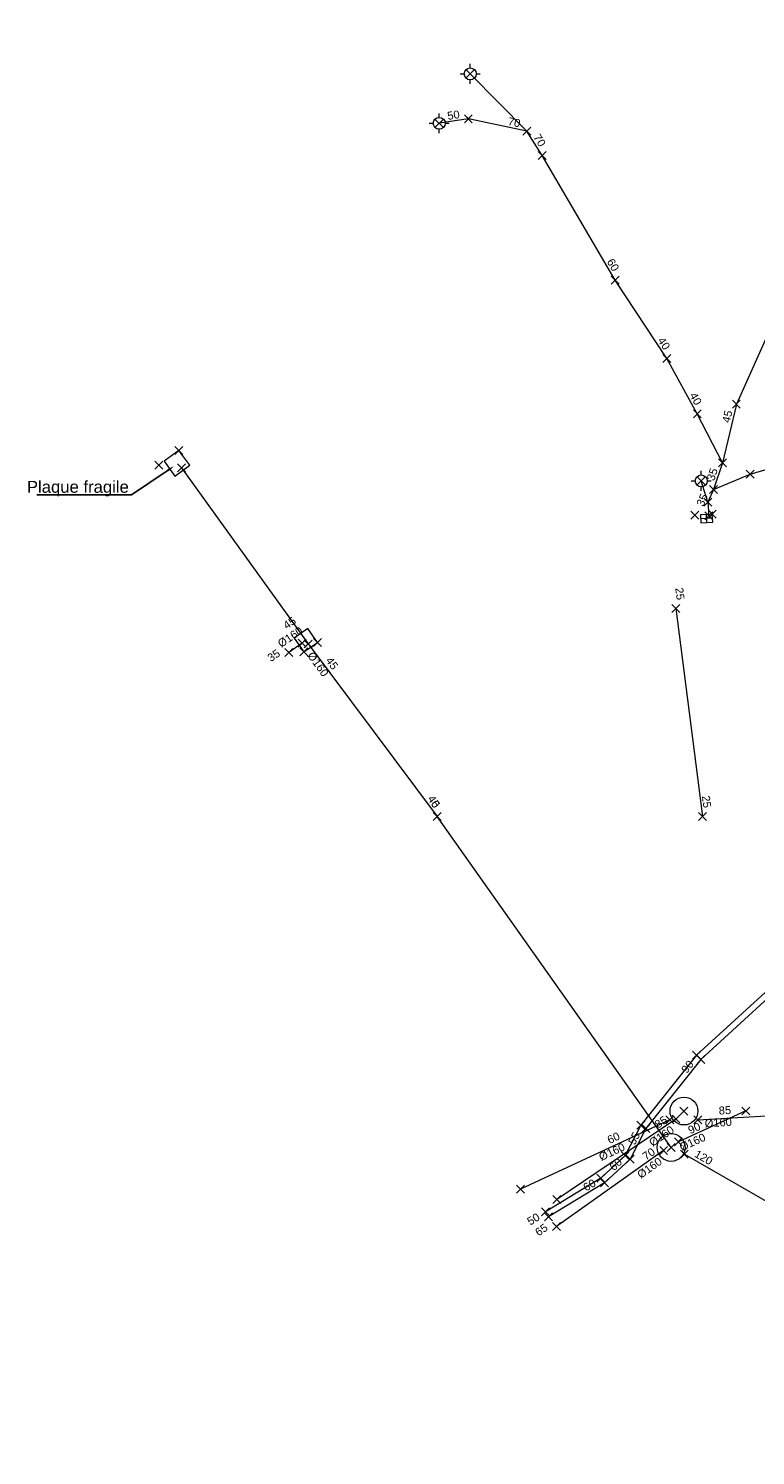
# Model space of a CAD drawing. Header units: metres. Extents: x 1575778 to 1576006, y 2263010 to 2263161.
# Tile 1 of 18: x 1575841 to 1575859, y 2263053 to 2263089. Entities that reach past the tile are written whole.
import ezdxf
from ezdxf import colors
from ezdxf.entities.mleader import LeaderData, LeaderLine
from ezdxf.enums import TextEntityAlignment as Align
from ezdxf.lldxf.tags import DXFTag
from ezdxf.math import Vec2, Vec3

# ---------------------------------------------------------------- set-up
doc = ezdxf.new("R2010")
doc.units = ezdxf.units.M
doc.header["$PDMODE"] = 3
doc.header["$PDSIZE"] = 0.1
doc.linetypes.add('TOPO_CONTINU', pattern=[0.5, 0.25, 0.25])
doc.layers.get('0').update_dxf_attribs({"lineweight": 0})
for name, color, linetype, lineweight in [('RSX_BT_LIGNES', 1, 'BT', 0), ('RSX_DIV_LIGNES', 211, 'DIVERS', 0), ('RSX_ECL_LIGNES', 30, 'ECL', 0), ('RSX_EP_LIGNES', 4, 'EP', 0), ('RSX_EP_TXT', 4, 'Continuous', 0), ('RSX_EU_LIGNES', 16, 'EU', 0), ('RSX_TEL_LIGNES', 3, 'TEL', 0), ('TOP_ARMOIRE', 1, 'TOPO_CONTINU', 0), ('TOP_BORNE_LUMINEUSE', 2, 'TOPO_CONTINU', 0), ('TOP_DALLE_RESEAU', 206, 'TOPO_CONTINU', 0), ('TOP_PLAQUE_EGOUT', 5, 'TOPO_CONTINU', 0), ('TXT_DIAM_RSX', 7, 'TOPO_CONTINU', 0), ('TXT_PROF_RSX', 7, 'TOPO_CONTINU', 0), ('XYZ_ARMOIRE', 7, 'TOPO_CONTINU', 0), ('XYZ_BORNE_LUMINEUSE', 7, 'TOPO_CONTINU', 0), ('XYZ_BT', 1, 'Continuous', 0), ('XYZ_DALLE_RESEAU', 7, 'TOPO_CONTINU', 0), ('XYZ_DIV', 211, 'Continuous', 0), ('XYZ_ECL', 30, 'Continuous', 0), ('XYZ_EP', 4, 'Continuous', 0), ('XYZ_EU', 16, 'Continuous', 0), ('XYZ_PLAQUE_EGOUT', 7, 'TOPO_CONTINU', 0), ('XYZ_TEL', 3, 'Continuous', 0)]:
    doc.layers.add(name, color=color, linetype=linetype, lineweight=lineweight)
doc.styles.add('Romans', font='romans.SHX')
doc.styles.get("Standard").update_dxf_attribs({"font": 'arial.ttf'})
tags = doc.linetypes.add('BT', pattern='A,2.5,-0.5,["BT",Romans,S=0.2,R=0,X=-0.2,Y=-0.1],-0.5', length=3.5).pattern_tags.tags
tags[6] = DXFTag(74, 10)
tags = doc.linetypes.add('ClB', pattern='A,2.5,-0.8,["CL.B",Romans,S=0.2,R=0,X=-0.4,Y=-0.1],-0.8', length=4.1).pattern_tags.tags
tags[6] = DXFTag(74, 10)
tags = doc.linetypes.add('ClC', pattern='A,2.5,-0.8,["CL.C",Romans,S=0.2,R=0,X=-0.4,Y=-0.1],-0.8', length=4.1).pattern_tags.tags
tags[6] = DXFTag(74, 10)
tags = doc.linetypes.add('DIVERS', pattern='A,2.5,-0.6,["DIV",Romans,S=0.2,R=0,X=-0.3,Y=-0.1],-0.6', length=3.7).pattern_tags.tags
tags[6] = DXFTag(74, 10)
tags = doc.linetypes.add('ECL', pattern='A,2.5,-0.6,["ECL",Romans,S=0.2,R=0,X=-0.3,Y=-0.1],-0.6', length=3.7).pattern_tags.tags
tags[6] = DXFTag(74, 10)
tags = doc.linetypes.add('EP', pattern='A,1.25,0,["►",Standard,S=0.2,R=0,X=-0.05,Y=-0.095],-0.1,1.15,-0.5,["EP",Romans,S=0.2,R=0,X=-0.2,Y=-0.1],-0.5', length=3.5).pattern_tags.tags
tags[19] = DXFTag(74, 10)
tags = doc.linetypes.add('EU', pattern='A,1.25,0,["►",Standard,S=0.2,R=0,X=-0.05,Y=-0.095],-0.1,1.15,-0.5,["EU",Romans,S=0.2,R=0,X=-0.2,Y=-0.1],-0.5', length=3.5).pattern_tags.tags
tags[19] = DXFTag(74, 10)
tags = doc.linetypes.add('TEL', pattern='A,2.5,-0.6,["TEL",Romans,S=0.2,R=0,X=-0.3,Y=-0.1],-0.6', length=3.7).pattern_tags.tags
tags[6] = DXFTag(74, 10)

# ---------------------------------------------------------------- blocks, each defined once
blk = doc.blocks.new('BDU_PLAQUE_EGOUT_RONDE_070')
blk.add_circle((0, 0), 0.35)
blk = doc.blocks.new('BDU_SEMIS_MAT_ALT')
at = {"color": 0}
blk.add_point((0, 0), dxfattribs=at)
blk = doc.blocks.new('RSX_PT')
blk.add_point((0, 0))
at = {"layer": 'TXT_DIAM_RSX', "color": 0}
blk.add_attdef('DIAM', text='', height=0.2, dxfattribs=at).set_placement((-0.2, -0.15), align=Align.MIDDLE_RIGHT)
at = {"layer": 'TXT_PROF_RSX', "color": 0}
blk.add_attdef('PROF', text='', height=0.2, dxfattribs=at).set_placement((-0.2, 0.15), align=Align.MIDDLE_RIGHT)
blk = doc.blocks.new('BDU_PLAQUE_CARRE_1TAMPON')
at = {"flags": 128}
blk.add_lwpolyline([(0, 0), (1, 0), (1, 1), (0, 1), (0, 0)], dxfattribs=at)
blk = doc.blocks.new('BDU_BORNE_LUMINEUSE')
for p, q in [((-0.25, 0), (-0.15, 0)), ((0, 0.15), (0, 0.25)), ((0.15, 0), (0.25, 0)), ((0, -0.25), (0, -0.15))]:
    blk.add_line(p, q)
blk.add_circle((0, 0), 0.15)
blk = doc.blocks.new('BDU_ARMOIRE')
for p, q in [((0, 0.5), (1, 0.5)), ((0.5, 1), (0.5, 0))]:
    blk.add_line(p, q)
blk.add_lwpolyline([(0, 0), (1, 0), (1, 1), (0, 1)], close=True)

msp = doc.modelspace()

# ---------------------------------------------------------------- linework, layer by layer
at = {"layer": 'RSX_BT_LIGNES', "linetype": 'BT', "flags": 128}
msp.add_lwpolyline([(1575873.613, 2263075.933), (1575870.816, 2263073.661), (1575867.577, 2263070.884), (1575865.505, 2263069.265), (1575863.464, 2263067.625), (1575860.703, 2263065.304), (1575858.017, 2263062.845), (1575856.632, 2263061.107), (1575856.235, 2263060.338), (1575855.594, 2263059.741), (1575854.186, 2263058.884)], dxfattribs=at)
at = {"layer": 'RSX_DIV_LIGNES', "linetype": 'DIVERS', "flags": 128}
msp.add_lwpolyline([(1575857.384, 2263074.184), (1575858.055, 2263068.954)], dxfattribs=at)
at = {"layer": 'RSX_ECL_LIGNES', "linetype": 'ECL', "flags": 128}
for points in [[(1575862.481, 2263088.771), (1575862.041, 2263088.239), (1575861.371, 2263085.321), (1575860.764, 2263084.025), (1575859.958, 2263081.659), (1575858.906, 2263079.325), (1575858.556, 2263077.848), (1575858.33, 2263077.175), (1575858.186, 2263076.861), (1575858.215, 2263076.512)], [(1575853.639, 2263086.193), (1575852.217, 2263087.631)], [(1575858.556, 2263077.848), (1575857.925, 2263079.077), (1575857.158, 2263080.47), (1575855.857, 2263082.445), (1575854.022, 2263085.579), (1575853.639, 2263086.193), (1575852.169, 2263086.502), (1575851.436, 2263086.387)], [(1575858.33, 2263077.175), (1575859.255, 2263077.564), (1575859.679, 2263077.688)], [(1575858.186, 2263076.861), (1575858.024, 2263077.393)]]:
    msp.add_lwpolyline(points, dxfattribs=at)
at = {"layer": 'RSX_EP_LIGNES', "linetype": 'EP', "flags": 128}
for points in [[(1575844.957, 2263077.722), (1575848.142, 2263073.292), (1575851.386, 2263068.952)], [(1575847.995, 2263073.311), (1575847.655, 2263073.08)], [(1575857.079, 2263060.55), (1575854.382, 2263058.643)]]:
    msp.add_lwpolyline(points, dxfattribs=at)
at = {"layer": 'RSX_EP_LIGNES', "linetype": 'ClC', "flags": 128}
for points in [[(1575857.267, 2263060.629), (1575851.386, 2263068.952)], [(1575859.144, 2263061.547), (1575857.448, 2263060.772)]]:
    msp.add_lwpolyline(points, dxfattribs=at)
at = {"layer": 'RSX_EP_LIGNES', "linetype": 'ClB', "flags": 128}
msp.add_lwpolyline([(1575857.599, 2263060.46), (1575870.778, 2263052.883)], dxfattribs=at)
at = {"layer": 'RSX_EU_LIGNES', "linetype": 'EU', "flags": 128}
for points in [[(1575857.939, 2263061.326), (1575876.333, 2263062.394)], [(1575857.234, 2263061.324), (1575853.477, 2263059.583)], [(1575857.389, 2263061.345), (1575854.393, 2263059.319)]]:
    msp.add_lwpolyline(points, dxfattribs=at)
at = {"layer": 'RSX_TEL_LIGNES', "linetype": 'TEL', "flags": 128}
msp.add_lwpolyline([(1575873.518, 2263076.05), (1575870.72, 2263073.776), (1575867.482, 2263071.001), (1575865.412, 2263069.382), (1575863.369, 2263067.74), (1575860.604, 2263065.417), (1575857.907, 2263062.948), (1575856.505, 2263061.189), (1575856.114, 2263060.43), (1575855.503, 2263059.861), (1575854.108, 2263059.013)], dxfattribs=at)

# ---------------------------------------------------------------- block references
at = {"layer": 'TOP_ARMOIRE', "linetype": 'TOPO_CONTINU', "xscale": 0.3, "yscale": 0.2, "rotation": 183.2047835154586}
msp.add_blockref('BDU_ARMOIRE', (1575858.302, 2263076.554), dxfattribs=at)
at = {"layer": 'TOP_BORNE_LUMINEUSE', "linetype": 'TOPO_CONTINU'}
for p in [(1575852.217, 2263087.631), (1575851.436, 2263086.387), (1575858.024, 2263077.393)]:
    msp.add_blockref('BDU_BORNE_LUMINEUSE', p, dxfattribs=at)
at = {"layer": 'TOP_DALLE_RESEAU', "linetype": 'TOPO_CONTINU'}
for p, xscale, yscale, rotation in [((1575844.891, 2263078.159), 0.46, 0.46, 216.3272109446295), ((1575848.03, 2263073.096), 0.4186491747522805, 0.4186491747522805, 34.54734594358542)]:
    msp.add_blockref('BDU_PLAQUE_CARRE_1TAMPON', p, dxfattribs=dict(at, xscale=xscale, yscale=yscale, rotation=rotation))
at = {"layer": 'TOP_PLAQUE_EGOUT', "linetype": 'TOPO_CONTINU'}
for p in [(1575857.589, 2263061.545), (1575857.267, 2263060.629)]:
    msp.add_blockref('BDU_PLAQUE_EGOUT_RONDE_070', p, dxfattribs=at)
at = {"layer": 'XYZ_ARMOIRE', "linetype": 'TOPO_CONTINU', "rotation": 3.204783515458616}
for p in [(1575857.861, 2263076.529), (1575858.302, 2263076.554)]:
    msp.add_blockref('BDU_SEMIS_MAT_ALT', p, dxfattribs=at)
at = {"layer": 'XYZ_BORNE_LUMINEUSE', "linetype": 'TOPO_CONTINU'}
for p in [(1575852.217, 2263087.631), (1575851.436, 2263086.387), (1575858.024, 2263077.393)]:
    msp.add_blockref('BDU_SEMIS_MAT_ALT', p, dxfattribs=at)
at = {"layer": 'XYZ_BT', "linetype": 'Continuous'}
ref = msp.add_blockref('RSX_PT', (1575858.017, 2263062.845), dxfattribs=dict(at, rotation=51.44002812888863))
ref.add_attrib('PROF', '90', dxfattribs={"layer": 'TXT_PROF_RSX', "color": 0, "linetype": 'TOPO_CONTINU', "height": 0.2, "rotation": 51.44}).set_placement((1575857.775, 2263062.782), align=Align.MIDDLE_RIGHT)
for p, rotation in [((1575858.017, 2263062.845), 42.4794011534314), ((1575856.632, 2263061.107), 51.44002812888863), ((1575856.235, 2263060.338), 62.71468796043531), ((1575855.594, 2263059.741), 42.95589271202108), ((1575854.186, 2263058.884), 31.31268309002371)]:
    msp.add_blockref('BDU_SEMIS_MAT_ALT', p, dxfattribs=dict(at, rotation=rotation))
ref = msp.add_blockref('RSX_PT', (1575856.632, 2263061.107), dxfattribs=dict(at, rotation=62.71468796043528))
ref.add_attrib('PROF', '55', dxfattribs={"layer": 'TXT_PROF_RSX', "color": 0, "linetype": 'TOPO_CONTINU', "height": 0.2, "rotation": 62.7147}).set_placement((1575856.407, 2263060.998), align=Align.MIDDLE_RIGHT)
ref = msp.add_blockref('RSX_PT', (1575856.235, 2263060.338), dxfattribs=dict(at, rotation=42.95589271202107))
ref.add_attrib('PROF', '60', dxfattribs={"layer": 'TXT_PROF_RSX', "color": 0, "linetype": 'TOPO_CONTINU', "height": 0.2, "rotation": 42.9559}).set_placement((1575855.987, 2263060.312), align=Align.MIDDLE_RIGHT)
ref = msp.add_blockref('RSX_PT', (1575855.594, 2263059.741), dxfattribs=dict(at, rotation=31.3126830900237))
ref.add_attrib('PROF', '60', dxfattribs={"layer": 'TXT_PROF_RSX', "color": 0, "linetype": 'TOPO_CONTINU', "height": 0.2, "rotation": 31.3127}).set_placement((1575855.345, 2263059.765), align=Align.MIDDLE_RIGHT)
ref = msp.add_blockref('RSX_PT', (1575854.186, 2263058.884), dxfattribs=dict(at, rotation=31.3126830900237))
ref.add_attrib('PROF', '50', dxfattribs={"layer": 'TXT_PROF_RSX', "color": 0, "linetype": 'TOPO_CONTINU', "height": 0.2, "rotation": 31.3127}).set_placement((1575853.937, 2263058.909), align=Align.MIDDLE_RIGHT)
at = {"layer": 'XYZ_DALLE_RESEAU', "linetype": 'TOPO_CONTINU'}
for p, rotation in [((1575844.891, 2263078.159), 36.32721094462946), ((1575844.387, 2263077.789), 36.32721094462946), ((1575848.375, 2263073.333), 34.54734594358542), ((1575848.03, 2263073.096), 34.54734594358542)]:
    msp.add_blockref('BDU_SEMIS_MAT_ALT', p, dxfattribs=dict(at, rotation=rotation))
at = {"layer": 'XYZ_DIV', "linetype": 'Continuous'}
ref = msp.add_blockref('RSX_PT', (1575857.384, 2263074.184), dxfattribs=dict(at, rotation=277.3090282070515))
ref.add_attrib('PROF', '25', dxfattribs={"layer": 'TXT_PROF_RSX', "color": 0, "linetype": 'TOPO_CONTINU', "height": 0.2, "rotation": 277.309}).set_placement((1575857.508, 2263074.402), align=Align.MIDDLE_RIGHT)
at = {"layer": 'XYZ_DIV', "linetype": 'Continuous', "rotation": 277.3090282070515}
for p in [(1575857.384, 2263074.184), (1575858.055, 2263068.954)]:
    msp.add_blockref('BDU_SEMIS_MAT_ALT', p, dxfattribs=at)
at = {"layer": 'XYZ_DIV', "linetype": 'Continuous'}
ref = msp.add_blockref('RSX_PT', (1575858.055, 2263068.954), dxfattribs=dict(at, rotation=277.3090282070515))
ref.add_attrib('PROF', '25', dxfattribs={"layer": 'TXT_PROF_RSX', "color": 0, "linetype": 'TOPO_CONTINU', "height": 0.2, "rotation": 277.309}).set_placement((1575858.178, 2263069.172), align=Align.MIDDLE_RIGHT)
at = {"layer": 'XYZ_ECL', "linetype": 'Continuous'}
for name, p, rotation in [('BDU_SEMIS_MAT_ALT', (1575852.217, 2263087.631), 314.6820419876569), ('RSX_PT', (1575852.217, 2263087.631), 314.6820419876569), ('BDU_SEMIS_MAT_ALT', (1575852.169, 2263086.502), 348.1672511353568), ('BDU_SEMIS_MAT_ALT', (1575851.436, 2263086.387), 8.886272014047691), ('RSX_PT', (1575851.436, 2263086.387), 8.886272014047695), ('BDU_SEMIS_MAT_ALT', (1575853.639, 2263086.193), 301.9168259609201), ('BDU_SEMIS_MAT_ALT', (1575853.639, 2263086.193), 314.6820419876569), ('RSX_PT', (1575853.639, 2263086.193), 314.6820419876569), ('BDU_SEMIS_MAT_ALT', (1575854.022, 2263085.579), 300.3535899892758), ('BDU_SEMIS_MAT_ALT', (1575855.857, 2263082.445), 303.3712204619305), ('BDU_SEMIS_MAT_ALT', (1575857.158, 2263080.47), 298.8248410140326), ('BDU_SEMIS_MAT_ALT', (1575858.906, 2263079.325), 65.73155185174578), ('BDU_SEMIS_MAT_ALT', (1575857.925, 2263079.077), 297.1718522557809), ('BDU_SEMIS_MAT_ALT', (1575858.556, 2263077.848), 76.66481956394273), ('BDU_SEMIS_MAT_ALT', (1575858.556, 2263077.848), 297.171852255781), ('RSX_PT', (1575858.556, 2263077.848), 297.171852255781), ('BDU_SEMIS_MAT_ALT', (1575859.255, 2263077.564), 16.34938983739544), ('RSX_PT', (1575859.255, 2263077.564), 16.34938983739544), ('BDU_SEMIS_MAT_ALT', (1575858.024, 2263077.393), 286.9460853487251), ('RSX_PT', (1575858.024, 2263077.393), 286.9460853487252), ('BDU_SEMIS_MAT_ALT', (1575858.33, 2263077.175), 71.48968421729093), ('BDU_SEMIS_MAT_ALT', (1575858.33, 2263077.175), 22.77508678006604), ('RSX_PT', (1575858.33, 2263077.175), 22.77508678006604), ('BDU_SEMIS_MAT_ALT', (1575858.186, 2263076.861), 274.6983851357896), ('RSX_PT', (1575858.186, 2263076.861), 274.6983851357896), ('BDU_SEMIS_MAT_ALT', (1575858.186, 2263076.861), 286.9460853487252), ('RSX_PT', (1575858.186, 2263076.861), 286.9460853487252), ('BDU_SEMIS_MAT_ALT', (1575858.215, 2263076.512), 274.6983851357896), ('RSX_PT', (1575858.215, 2263076.512), 274.6983851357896)]:
    msp.add_blockref(name, p, dxfattribs=dict(at, rotation=rotation))
ref = msp.add_blockref('RSX_PT', (1575852.169, 2263086.502), dxfattribs=dict(at, rotation=8.886272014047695))
ref.add_attrib('PROF', '50', dxfattribs={"layer": 'TXT_PROF_RSX', "color": 0, "linetype": 'TOPO_CONTINU', "height": 0.2, "rotation": 8.8863}).set_placement((1575851.948, 2263086.619), align=Align.MIDDLE_RIGHT)
ref = msp.add_blockref('RSX_PT', (1575853.639, 2263086.193), dxfattribs=dict(at, rotation=348.1672511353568))
ref.add_attrib('PROF', '70', dxfattribs={"layer": 'TXT_PROF_RSX', "color": 0, "linetype": 'TOPO_CONTINU', "height": 0.2, "rotation": 348.1673}).set_placement((1575853.474, 2263086.381), align=Align.MIDDLE_RIGHT)
ref = msp.add_blockref('RSX_PT', (1575854.022, 2263085.579), dxfattribs=dict(at, rotation=301.9168259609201))
ref.add_attrib('PROF', '70', dxfattribs={"layer": 'TXT_PROF_RSX', "color": 0, "linetype": 'TOPO_CONTINU', "height": 0.2, "rotation": 301.9168}).set_placement((1575854.044, 2263085.828), align=Align.MIDDLE_RIGHT)
ref = msp.add_blockref('RSX_PT', (1575855.857, 2263082.445), dxfattribs=dict(at, rotation=300.3535899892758))
ref.add_attrib('PROF', '60', dxfattribs={"layer": 'TXT_PROF_RSX', "color": 0, "linetype": 'TOPO_CONTINU', "height": 0.2, "rotation": 300.3536}).set_placement((1575855.886, 2263082.693), align=Align.MIDDLE_RIGHT)
ref = msp.add_blockref('RSX_PT', (1575857.158, 2263080.47), dxfattribs=dict(at, rotation=303.3712204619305))
ref.add_attrib('PROF', '40', dxfattribs={"layer": 'TXT_PROF_RSX', "color": 0, "linetype": 'TOPO_CONTINU', "height": 0.2, "rotation": 303.3712}).set_placement((1575857.173, 2263080.72), align=Align.MIDDLE_RIGHT)
ref = msp.add_blockref('RSX_PT', (1575857.925, 2263079.077), dxfattribs=dict(at, rotation=298.8248410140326))
ref.add_attrib('PROF', '40', dxfattribs={"layer": 'TXT_PROF_RSX', "color": 0, "linetype": 'TOPO_CONTINU', "height": 0.2, "rotation": 298.8248}).set_placement((1575857.96, 2263079.325), align=Align.MIDDLE_RIGHT)
ref = msp.add_blockref('RSX_PT', (1575858.906, 2263079.325), dxfattribs=dict(at, rotation=76.66481956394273))
ref.add_attrib('PROF', '45', dxfattribs={"layer": 'TXT_PROF_RSX', "color": 0, "linetype": 'TOPO_CONTINU', "height": 0.2, "rotation": 76.6648}).set_placement((1575858.714, 2263079.165), align=Align.MIDDLE_RIGHT)
ref = msp.add_blockref('RSX_PT', (1575858.556, 2263077.848), dxfattribs=dict(at, rotation=71.48968421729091))
ref.add_attrib('PROF', '35', dxfattribs={"layer": 'TXT_PROF_RSX', "color": 0, "linetype": 'TOPO_CONTINU', "height": 0.2, "rotation": 71.4897}).set_placement((1575858.35, 2263077.706), align=Align.MIDDLE_RIGHT)
ref = msp.add_blockref('RSX_PT', (1575858.33, 2263077.175), dxfattribs=dict(at, rotation=65.3535569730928))
ref.add_attrib('PROF', '35', dxfattribs={"layer": 'TXT_PROF_RSX', "color": 0, "linetype": 'TOPO_CONTINU', "height": 0.2, "rotation": 65.3536}).set_placement((1575858.111, 2263077.056), align=Align.MIDDLE_RIGHT)
at = {"layer": 'XYZ_EP', "linetype": 'Continuous'}
for name, p, rotation in [('BDU_SEMIS_MAT_ALT', (1575844.957, 2263077.722), 305.7119714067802), ('RSX_PT', (1575844.957, 2263077.722), 305.7119714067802), ('BDU_SEMIS_MAT_ALT', (1575847.995, 2263073.311), 34.25451712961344), ('BDU_SEMIS_MAT_ALT', (1575848.142, 2263073.292), 306.7808879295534), ('BDU_SEMIS_MAT_ALT', (1575847.655, 2263073.08), 34.25451712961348), ('BDU_SEMIS_MAT_ALT', (1575851.386, 2263068.952), 305.2454409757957), ('BDU_SEMIS_MAT_ALT', (1575851.386, 2263068.952), 306.7808879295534), ('BDU_SEMIS_MAT_ALT', (1575859.144, 2263061.547), 24.53817469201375), ('RSX_PT', (1575859.144, 2263061.547), 24.53817469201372), ('BDU_SEMIS_MAT_ALT', (1575857.267, 2263060.629), 305.2454409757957), ('RSX_PT', (1575857.267, 2263060.629), 305.2454409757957), ('BDU_SEMIS_MAT_ALT', (1575857.448, 2263060.772), 24.53817469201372), ('BDU_SEMIS_MAT_ALT', (1575857.079, 2263060.55), 35.2700682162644), ('BDU_SEMIS_MAT_ALT', (1575857.599, 2263060.46), 330.191675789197), ('BDU_SEMIS_MAT_ALT', (1575854.382, 2263058.643), 35.27006821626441)]:
    msp.add_blockref(name, p, dxfattribs=dict(at, rotation=rotation))
ref = msp.add_blockref('RSX_PT', (1575847.995, 2263073.311), dxfattribs=dict(at, rotation=34.25451712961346))
ref.add_attrib('PROF', '45', dxfattribs={"layer": 'TXT_PROF_RSX', "color": 0, "linetype": 'TOPO_CONTINU', "height": 0.2, "rotation": 34.2545}).set_placement((1575847.803, 2263073.909), align=Align.MIDDLE_RIGHT)
ref.add_attrib('DIAM', '%%C160', dxfattribs={"layer": 'TXT_DIAM_RSX', "color": 0, "linetype": 'TOPO_CONTINU', "height": 0.2, "rotation": 34.2545}).set_placement((1575847.972, 2263073.661), align=Align.MIDDLE_RIGHT)
ref = msp.add_blockref('RSX_PT', (1575848.142, 2263073.292), dxfattribs=dict(at, rotation=305.7119714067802))
ref.add_attrib('PROF', '45', dxfattribs={"layer": 'TXT_PROF_RSX', "color": 0, "linetype": 'TOPO_CONTINU', "height": 0.2, "rotation": 305.712}).set_placement((1575848.834, 2263072.681), align=Align.MIDDLE_RIGHT)
ref.add_attrib('DIAM', '%%C160', dxfattribs={"layer": 'TXT_DIAM_RSX', "color": 0, "linetype": 'TOPO_CONTINU', "height": 0.2, "rotation": 305.712}).set_placement((1575848.59, 2263072.506), align=Align.MIDDLE_RIGHT)
ref = msp.add_blockref('RSX_PT', (1575847.655, 2263073.08), dxfattribs=dict(at, rotation=34.25451712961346))
ref.add_attrib('PROF', '35', dxfattribs={"layer": 'TXT_PROF_RSX', "color": 0, "linetype": 'TOPO_CONTINU', "height": 0.2, "rotation": 34.2545}).set_placement((1575847.406, 2263073.092), align=Align.MIDDLE_RIGHT)
ref = msp.add_blockref('RSX_PT', (1575851.386, 2263068.952), dxfattribs=dict(at, rotation=305.2454409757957))
ref.add_attrib('PROF', '45', dxfattribs={"layer": 'TXT_PROF_RSX', "color": 0, "linetype": 'TOPO_CONTINU', "height": 0.2, "rotation": 305.2454}).set_placement((1575851.393, 2263069.202), align=Align.MIDDLE_RIGHT)
ref = msp.add_blockref('RSX_PT', (1575851.386, 2263068.952), dxfattribs=dict(at, rotation=306.7808879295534))
ref.add_attrib('PROF', '0', dxfattribs={"layer": 'TXT_PROF_RSX', "color": 0, "linetype": 'TOPO_CONTINU', "height": 0.2, "rotation": 306.7809}).set_placement((1575851.387, 2263069.202), align=Align.MIDDLE_RIGHT)
ref = msp.add_blockref('RSX_PT', (1575857.448, 2263060.772), dxfattribs=dict(at, rotation=24.53817469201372))
ref.add_attrib('PROF', '90', dxfattribs={"layer": 'TXT_PROF_RSX', "color": 0, "linetype": 'TOPO_CONTINU', "height": 0.2, "rotation": 24.5382}).set_placement((1575857.989, 2263061.18), align=Align.MIDDLE_RIGHT)
ref.add_attrib('DIAM', '%%C160', dxfattribs={"layer": 'TXT_DIAM_RSX', "color": 0, "linetype": 'TOPO_CONTINU', "height": 0.2, "rotation": 24.5382}).set_placement((1575858.114, 2263060.907), align=Align.MIDDLE_RIGHT)
ref = msp.add_blockref('RSX_PT', (1575857.079, 2263060.55), dxfattribs=dict(at, rotation=35.2700682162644))
ref.add_attrib('PROF', '70', dxfattribs={"layer": 'TXT_PROF_RSX', "color": 0, "linetype": 'TOPO_CONTINU', "height": 0.2, "rotation": 35.2701}).set_placement((1575856.83, 2263060.557), align=Align.MIDDLE_RIGHT)
ref.add_attrib('DIAM', '%%C160', dxfattribs={"layer": 'TXT_DIAM_RSX', "color": 0, "linetype": 'TOPO_CONTINU', "height": 0.2, "rotation": 35.2701}).set_placement((1575857.003, 2263060.313), align=Align.MIDDLE_RIGHT)
ref = msp.add_blockref('RSX_PT', (1575857.599, 2263060.46), dxfattribs=dict(at, rotation=330.191675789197))
ref.add_attrib('PROF', '120', dxfattribs={"layer": 'TXT_PROF_RSX', "color": 0, "linetype": 'TOPO_CONTINU', "height": 0.2, "rotation": 330.1917}).set_placement((1575858.287, 2263060.263), align=Align.MIDDLE_RIGHT)
ref = msp.add_blockref('RSX_PT', (1575854.382, 2263058.643), dxfattribs=dict(at, rotation=35.2700682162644))
ref.add_attrib('PROF', '65', dxfattribs={"layer": 'TXT_PROF_RSX', "color": 0, "linetype": 'TOPO_CONTINU', "height": 0.2, "rotation": 35.2701}).set_placement((1575854.132, 2263058.649), align=Align.MIDDLE_RIGHT)
at = {"layer": 'XYZ_EU', "linetype": 'Continuous'}
ref = msp.add_blockref('RSX_PT', (1575857.234, 2263061.324), dxfattribs=dict(at, rotation=24.86966133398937))
ref.add_attrib('PROF', '60', dxfattribs={"layer": 'TXT_PROF_RSX', "color": 0, "linetype": 'TOPO_CONTINU', "height": 0.2, "rotation": 24.8697}).set_placement((1575855.96, 2263060.936), align=Align.MIDDLE_RIGHT)
ref.add_attrib('DIAM', '%%C160', dxfattribs={"layer": 'TXT_DIAM_RSX', "color": 0, "linetype": 'TOPO_CONTINU', "height": 0.2, "rotation": 24.8697}).set_placement((1575856.086, 2263060.664), align=Align.MIDDLE_RIGHT)
ref = msp.add_blockref('RSX_PT', (1575857.389, 2263061.345), dxfattribs=dict(at, rotation=34.06789729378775))
ref.add_attrib('PROF', '85', dxfattribs={"layer": 'TXT_PROF_RSX', "color": 0, "linetype": 'TOPO_CONTINU', "height": 0.2, "rotation": 34.0679}).set_placement((1575857.139, 2263061.357), align=Align.MIDDLE_RIGHT)
ref.add_attrib('DIAM', '%%C160', dxfattribs={"layer": 'TXT_DIAM_RSX', "color": 0, "linetype": 'TOPO_CONTINU', "height": 0.2, "rotation": 34.0679}).set_placement((1575857.307, 2263061.109), align=Align.MIDDLE_RIGHT)
for name, p, rotation in [('BDU_SEMIS_MAT_ALT', (1575857.234, 2263061.324), 24.86966133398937), ('BDU_SEMIS_MAT_ALT', (1575857.389, 2263061.345), 34.06789729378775), ('BDU_SEMIS_MAT_ALT', (1575857.939, 2263061.326), 3.323760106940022), ('BDU_SEMIS_MAT_ALT', (1575853.477, 2263059.583), 24.86966133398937), ('RSX_PT', (1575853.477, 2263059.583), 24.86966133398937), ('BDU_SEMIS_MAT_ALT', (1575854.393, 2263059.319), 34.06789729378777), ('RSX_PT', (1575854.393, 2263059.319), 34.06789729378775)]:
    msp.add_blockref(name, p, dxfattribs=dict(at, rotation=rotation))
ref = msp.add_blockref('RSX_PT', (1575857.939, 2263061.326), dxfattribs=dict(at, rotation=3.323760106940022))
ref.add_attrib('PROF', '85', dxfattribs={"layer": 'TXT_PROF_RSX', "color": 0, "linetype": 'TOPO_CONTINU', "height": 0.2, "rotation": 3.3238}).set_placement((1575858.774, 2263061.574), align=Align.MIDDLE_RIGHT)
ref.add_attrib('DIAM', '%%C160', dxfattribs={"layer": 'TXT_DIAM_RSX', "color": 0, "linetype": 'TOPO_CONTINU', "height": 0.2, "rotation": 3.3238}).set_placement((1575858.792, 2263061.275), align=Align.MIDDLE_RIGHT)
at = {"layer": 'XYZ_PLAQUE_EGOUT', "linetype": 'TOPO_CONTINU'}
for p in [(1575857.589, 2263061.545), (1575857.267, 2263060.629)]:
    msp.add_blockref('BDU_SEMIS_MAT_ALT', p, dxfattribs=at)
at = {"layer": 'XYZ_TEL', "linetype": 'Continuous'}
for name, p, rotation in [('BDU_SEMIS_MAT_ALT', (1575857.907, 2263062.948), 42.47940115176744), ('RSX_PT', (1575857.907, 2263062.948), 51.4400281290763), ('BDU_SEMIS_MAT_ALT', (1575856.505, 2263061.189), 51.44002812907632), ('RSX_PT', (1575856.505, 2263061.189), 62.71468796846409), ('BDU_SEMIS_MAT_ALT', (1575856.114, 2263060.43), 62.71468796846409), ('RSX_PT', (1575856.114, 2263060.43), 42.95589270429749), ('BDU_SEMIS_MAT_ALT', (1575855.503, 2263059.861), 42.9558927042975), ('RSX_PT', (1575855.503, 2263059.861), 31.31268309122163), ('BDU_SEMIS_MAT_ALT', (1575854.108, 2263059.013), 31.31268309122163), ('RSX_PT', (1575854.108, 2263059.013), 31.31268309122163)]:
    msp.add_blockref(name, p, dxfattribs=dict(at, rotation=rotation))

# ---------------------------------------------------------------- texts
at = {"layer": 'RSX_EP_TXT', "linetype": 'Continuous'}
msp.add_text('Plaque fragile', height=0.3, dxfattribs=at).set_placement((1575841.072, 2263077.095))

# ---------------------------------------------------------------- leaders
ml = msp.add_multileader_mtext('Standard', dxfattribs=at)
ml.set_content('', color=256)
ml.set_leader_properties()
ml.build(insert=Vec2(0, 0))
ml.multileader.update_dxf_attribs({"text_right_attachment_type": 6, "dogleg_length": 0.5, "arrow_head_size": 0.18})
ctx = ml.context
ctx.base_point, ctx.char_height, ctx.arrow_head_size, ctx.landing_gap_size, ctx.plane_origin = Vec3(1575841.231, 2263077.134), 0.18, 0.18, 0.09, Vec3(1575859.782, 2263085.48)
ctx.right_attachment, ctx.text_align_type = 6, 2
notes = []
notes.append((ctx, [(1, (1, 1, 0), (1575843.7, 2263077.044), (-1, 0), 2.289, [(0, [(1575844.771, 2263077.765)], 0, [])])]))
ctx.mtext.insert, ctx.mtext.alignment, ctx.mtext.flow_direction = Vec3(1575841.321, 2263077.224), 3, 5
for ctx, leaders in notes:
    for number, flags, end, landing, length, lines in leaders:
        leader = LeaderData()
        leader.index, (leader.has_last_leader_line, leader.has_dogleg_vector, leader.attachment_direction) = number, flags
        leader.last_leader_point, leader.dogleg_vector, leader.dogleg_length = Vec3(end), Vec3(landing), length
        for number, points, colour, breaks in lines:
            line = LeaderLine()
            line.index, line.vertices, line.color, line.breaks = number, Vec3.list(points), colors.encode_raw_color(colour), breaks
            leader.lines.append(line)
        ctx.leaders.append(leader)

doc.saveas('drawing.dxf')
